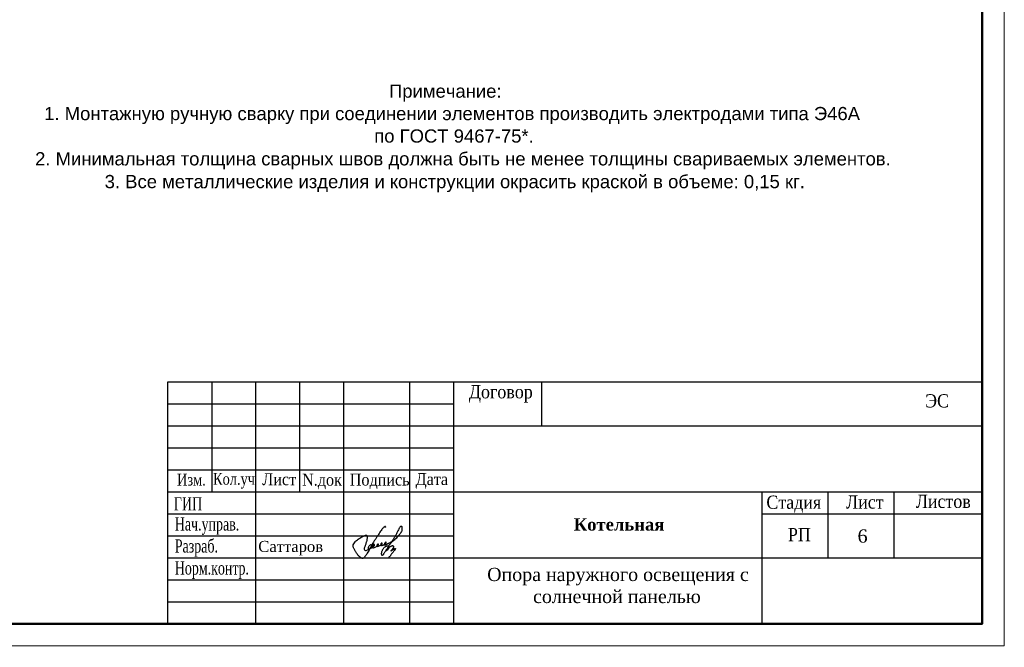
# Model space of a CAD drawing. Extents: x 352696 to 405256, y 4162769 to 4241487.
# Tile 11 of 148: x 404323 to 404547, y 4238346 to 4238489. Entities that reach past the tile are written whole.
import ezdxf

# ---------------------------------------------------------------- set-up
doc = ezdxf.new("R2010")
doc.units = 0
doc.header["$LTSCALE"] = 0.5
doc.header["$MEASUREMENT"] = 0
doc.layers.add('yol_Ном._пера__1', color=7, linetype='Continuous', lineweight=13)
doc.layers.add('Прект', color=7, linetype='Continuous', true_color=0x000000)
doc.styles.add('seviyorum', font='times.ttf')
doc.styles.add('stile1', font='times.ttf')
doc.styles.add('TIEMS', font='times.ttf')
doc.styles.add('TIMES', font='times.ttf')
doc.styles.add('Times New Roman', font='times.ttf')
doc.styles.add('СГЕНЕРИР_СТИЛЬ_1', font='arial.ttf')

# ---------------------------------------------------------------- blocks, each defined once
blk = doc.blocks.new('Имзо')
at = {"color": 5}
blk.add_open_spline([(1171.12, 1083.89), (1171.15, 1084.07), (1171.21, 1084.34), (1170.94, 1084.63), (1170.55, 1084.79), (1170.03, 1084.43), (1169.45, 1083.95), (1168.89, 1083.26), (1168.07, 1082.44), (1167.21, 1081.26), (1166.1, 1079.69), (1164.94, 1077.87), (1163.67, 1075.81), (1162.19, 1073.62), (1160.89, 1071.48), (1159.54, 1069.12), (1158.06, 1066.69), (1156.79, 1064.1), (1155.51, 1062.04), (1154.41, 1060.26), (1153.26, 1058.92), (1152.48, 1057.76), (1151.55, 1057.34), (1150.42, 1057.73), (1149.08, 1058.77), (1147.34, 1060.24), (1146.28, 1062.07), (1145.1, 1063.76), (1144.38, 1065.11), (1143.87, 1066.41), (1143.4, 1067.52), (1143.38, 1069.2), (1144.42, 1070.77), (1145.62, 1072.26), (1146.99, 1073.38), (1148.5, 1074.43), (1150.23, 1075.46), (1151.82, 1076.33), (1153.16, 1076.89), (1153.94, 1077.17), (1154.79, 1077.35), (1155.43, 1076.39), (1155.35, 1075.61), (1155.29, 1074.69), (1155.16, 1073.47), (1154.81, 1072.11), (1154.46, 1070.76), (1154.1, 1069.76), (1153.8, 1068.58), (1153.41, 1067.56), (1153.06, 1066.6), (1152.81, 1065.76), (1152.93, 1064.77), (1153.93, 1064.15), (1155.12, 1064.53), (1156.35, 1064.92), (1157.46, 1065.58), (1158.29, 1066.33), (1159.01, 1067.01), (1159.2, 1067.76), (1159.32, 1068.48), (1158.72, 1069.17), (1157.72, 1068.8), (1157.01, 1068.17), (1156.58, 1067.37), (1156.26, 1066.66), (1156.12, 1065.9), (1156.86, 1065.22), (1158.1, 1065.96), (1159.3, 1066.65), (1160.55, 1067.37), (1161.22, 1068.07), (1161.66, 1068.56), (1161.74, 1068.97), (1161.58, 1069.37), (1161.17, 1069.37), (1160.76, 1069.27), (1160.53, 1068.83), (1160.22, 1068.38), (1159.89, 1067.86), (1159.9, 1067.28), (1159.83, 1066.8), (1160.2, 1066.34), (1160.89, 1066.51), (1161.75, 1066.82), (1162.84, 1067.36), (1163.79, 1068.02), (1164.48, 1068.56), (1164.86, 1068.96), (1165.18, 1069.33), (1164.94, 1069.79), (1164.46, 1069.68), (1164.14, 1069.42), (1163.95, 1069.06), (1163.55, 1068.64), (1163.8, 1067.5), (1165.18, 1067.84), (1165.98, 1068.26), (1166.74, 1068.64), (1167.22, 1068.94), (1167.7, 1069.19), (1167.96, 1069.5), (1168.3, 1069.7), (1168.28, 1070.09), (1168.09, 1070.42), (1167.61, 1070.58), (1167.2, 1070.19), (1167.01, 1069.74), (1166.85, 1069.19), (1167.1, 1068.59), (1167.72, 1068.37), (1168.26, 1068.54), (1168.76, 1068.73), (1169.23, 1069), (1169.79, 1069.21), (1170.26, 1069.6), (1170.81, 1069.82), (1171.09, 1070.2), (1171.48, 1070.39), (1171.53, 1070.79), (1171.58, 1071.28), (1171.02, 1071.24), (1170.79, 1070.79), (1170.3, 1070.41), (1170.12, 1069.88), (1170, 1069.42), (1170.09, 1069.08), (1170.39, 1068.76), (1170.89, 1068.94), (1171.42, 1069.18), (1172.07, 1069.46), (1172.74, 1069.9), (1173.5, 1070.19), (1174.17, 1070.64), (1175.03, 1070.95), (1176.08, 1071.63), (1177.47, 1072.44), (1178.75, 1073.53), (1180.04, 1074.56), (1181.15, 1075.67), (1182.2, 1076.92), (1182.98, 1078.07), (1183.96, 1079.14), (1184.59, 1080.13), (1185.26, 1081.29), (1185.28, 1082.46), (1185.38, 1083.57), (1185.22, 1084.5), (1184.49, 1084.92), (1183.71, 1084.69), (1183.15, 1083.98), (1182.62, 1083.01), (1181.96, 1081.76), (1181.15, 1080.21), (1180.32, 1078.35), (1179.33, 1076.72), (1178.55, 1075.19), (1177.82, 1073.97), (1176.98, 1073.05), (1176.51, 1071.86), (1175.73, 1071.14), (1175.17, 1070.09), (1174.57, 1069.28), (1173.81, 1068.23), (1173.19, 1067.04), (1172.63, 1066.11), (1172.18, 1065.49), (1171.83, 1065.02), (1171.32, 1064.4), (1171, 1063.61), (1170.4, 1062.82), (1169.94, 1062.01), (1169.43, 1061.25), (1169, 1060.64), (1168.67, 1060.23), (1168.34, 1059.79), (1167.78, 1060.3), (1167.63, 1061), (1167.7, 1061.88), (1167.84, 1062.86), (1168.14, 1063.8), (1168.57, 1064.73), (1169.02, 1065.58), (1169.54, 1066.39), (1170.26, 1066.98), (1170.92, 1067.58), (1171.71, 1067.89), (1172.5, 1068.22), (1173.23, 1068.24), (1173.99, 1067.98), (1173.98, 1067.18), (1173.97, 1066.46), (1173.62, 1065.83), (1173.21, 1065.34), (1172.88, 1064.85), (1172.46, 1064.42), (1172.12, 1064.14), (1171.57, 1063.81), (1171.56, 1064.89), (1172.42, 1065.16), (1172.88, 1065.93), (1173.4, 1066.3), (1173.81, 1066.75), (1174.37, 1067.22), (1175.1, 1067.66), (1175.89, 1067.99), (1176.52, 1068.28), (1177.16, 1068.48), (1177.57, 1068.15), (1177.83, 1067.8), (1177.99, 1067.29), (1177.67, 1066.76), (1177.42, 1066.17), (1177.1, 1065.57), (1176.72, 1065.08), (1176.33, 1064.71), (1176.08, 1064.26), (1175.68, 1064.14), (1175.32, 1063.45), (1176.44, 1064.24), (1176.94, 1064.61), (1177.65, 1065.01), (1178.09, 1065.5), (1178.63, 1065.66), (1178.97, 1065.92), (1179.43, 1066.11), (1179.56, 1065.65), (1179.39, 1065.31), (1179.15, 1064.92), (1178.91, 1064.46), (1178.33, 1063.99), (1177.81, 1063.28), (1177.13, 1062.27), (1176.31, 1061.46), (1175.71, 1060.56), (1175.11, 1059.87), (1174.63, 1059.09), (1174.04, 1058.61), (1173.85, 1058.25), (1173.79, 1058.15)], degree=3, knots=[0, 0, 0, 0, 0.513448, 0.778442, 1.104661, 1.704776, 2.452288, 3.45026, 4.324221, 5.947189, 7.813706, 10.086697, 12.416961, 15.084433, 18.013444, 19.930478, 23.226491, 26.538854, 28.582206, 30.510688, 32.78655, 33.889821, 34.643612, 35.656301, 37.257657, 39.781515, 42.375023, 43.560099, 45.9476, 46.941841, 47.767292, 49.564283, 51.675996, 53.262317, 55.2939, 56.95896, 58.79076, 61.326017, 62.413148, 63.084418, 63.878144, 64.720464, 66.023899, 66.222465, 67.487815, 69.680005, 70.444245, 71.673472, 72.848295, 74.105126, 74.94512, 75.912346, 76.736311, 77.698008, 79.003768, 80.281432, 81.605861, 82.813812, 83.664349, 84.504922, 85.074787, 85.799177, 86.742401, 87.819462, 88.673482, 89.415056, 90.21756, 90.733173, 92.042692, 93.77869, 95.204299, 96.256932, 96.685701, 97.162976, 97.450585, 97.80414, 98.243933, 98.660495, 99.209233, 99.913193, 100.436068, 100.907806, 101.32112, 101.958786, 102.795823, 104.16382, 105.540878, 106.28524, 106.753115, 107.246352, 107.575339, 108.017534, 108.471017, 108.807397, 109.213417, 110.179303, 111.257909, 112.601544, 113.10194, 113.790857, 114.31637, 114.690476, 115.029799, 115.380504, 115.694795, 116.157893, 116.641327, 117.21885, 117.657806, 118.307804, 118.946395, 119.406099, 119.996636, 120.533035, 121.049928, 121.752832, 122.362533, 122.775697, 123.14845, 123.551347, 123.960934, 124.293112, 124.810641, 125.428713, 126.106175, 126.437823, 126.833139, 127.128989, 127.632689, 128.194828, 128.976292, 129.709658, 130.603096, 131.404911, 132.114243, 133.326193, 135.129377, 136.959238, 138.347922, 140.082276, 141.639056, 143.243221, 144.25244, 145.980999, 146.768782, 148.214309, 149.370132, 150.185538, 150.858223, 151.610615, 152.421286, 153.496928, 154.941798, 156.653623, 158.748371, 161.045054, 162.367963, 163.886023, 165.324138, 166.052919, 167.666871, 168.409371, 169.617499, 170.688812, 172.289568, 173.638016, 173.929032, 174.60896, 175.395587, 176.326184, 177.139483, 178.342116, 179.136178, 179.881286, 180.559012, 180.797198, 181.344394, 182.130694, 183.09232, 183.924489, 185.11666, 186.029941, 186.98736, 188.004267, 188.880669, 189.776591, 190.640965, 191.418162, 192.300139, 192.836482, 193.572754, 194.359274, 195.059248, 195.645757, 196.275825, 196.836434, 197.393473, 197.744916, 198.313761, 199.39963, 200.284077, 200.888029, 201.308358, 202.088544, 203.10639, 203.833779, 204.650868, 205.260503, 205.631492, 206.120942, 206.589442, 207.122884, 207.8584, 208.550206, 209.164504, 209.697645, 210.169548, 210.617603, 210.967838, 211.831922, 212.736155, 213.508345, 214.127393, 214.694869, 215.099289, 215.513221, 215.820459, 216.227676, 216.640543, 217.201282, 217.755805, 218.854347, 219.841286, 221.395423, 222.281114, 223.091839, 224.118174, 225.015842, 225.33663, 225.33663, 225.33663, 225.33663], dxfattribs=at)
blk = doc.blocks.new('пыпвып')
at = {"color": 0, "lineweight": 30, "ltscale": 50}
for p, q in [((3576.11, 1026.25), (3576.11, 1081.25)), ((3576.11, 1081.25), (3761.11, 1081.25)), ((3596.11, 1026.25), (3596.11, 1081.25)), ((3616.11, 1026.25), (3616.11, 1081.25)), ((3631.11, 1026.25), (3631.11, 1081.25)), ((3641.11, 1026.25), (3641.11, 1081.25)), ((3661.11, 1071.34), (3661.11, 1081.25)), ((3761.11, 1081.25), (3761.11, 1026.25)), ((3576.11, 1061.25), (3641.11, 1061.25)), ((3576.11, 1056.25), (3641.11, 1056.25)), ((3711.11, 1051.25), (3761.11, 1051.25)), ((3761.11, 1026.25), (3576.11, 1026.25))]:
    blk.add_line(p, q, dxfattribs=at)
at = {"color": 0}
for p, q in [((3576.11, 1076.25), (3641.11, 1076.25)), ((3576.11, 1071.25), (3641.11, 1071.25)), ((3576.11, 1066.25), (3641.11, 1066.25)), ((3576.11, 1051.25), (3641.11, 1051.25)), ((3576.11, 1046.25), (3641.11, 1046.25)), ((3576.11, 1041.25), (3641.11, 1041.25)), ((3576.11, 1036.25), (3641.11, 1036.25)), ((3576.11, 1031.25), (3641.11, 1031.25))]:
    blk.add_line(p, q, dxfattribs=at)
at = {"color": 0, "lineweight": 30, "ltscale": 50}
for points in [[(3586.11, 1081.25), (3586.11, 1056.25)], [(3606.11, 1056.25), (3606.11, 1081.25)], [(3641.11, 1071.25), (3761.11, 1071.25)], [(3641.11, 1056.25), (3761.11, 1056.25)], [(3711.11, 1026.25), (3711.11, 1056.25)], [(3726.11, 1041.25), (3726.11, 1056.25)], [(3741.11, 1041.25), (3741.11, 1056.25)], [(3641.11, 1041.25), (3761.11, 1041.25)]]:
    blk.add_lwpolyline(points, dxfattribs=at)
at = {"xscale": 0.2663785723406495, "yscale": 0.2663785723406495, "zscale": 0.2663785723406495}
blk.add_blockref('Имзо', (3313.64, 759.42), dxfattribs=at)
at = {"color": 0, "style": 'seviyorum'}
for s, height, width, p in [('Договор', 3, 0.9, (3644.48, 1077.47)), ('ЭС', 3, 0.9, (3748.14, 1075.4)), ('Изм.', 2.7, 0.8, (3578.23, 1057.65)), ('Кол.уч', 2.7, 0.8, (3586.4, 1057.83)), ('Лист', 2.7, 0.9, (3597.59, 1057.74)), ('N.док', 2.7, 0.9, (3606.62, 1057.63)), ('Подпись', 2.7, 0.9, (3617.45, 1057.66)), ('Дата', 2.7, 0.9, (3632.41, 1057.78)), ('Листов', 3, 0.9, (3745.99, 1052.57)), ('Стадия', 3, 0.9, (3712.07, 1052.37)), ('Лист', 3, 0.9, (3730.15, 1052.41)), ('РП', 3, 0.9, (3716.96, 1045.02))]:
    blk.add_text(s, height=height, dxfattribs=dict(at, width=width)).set_placement(p)
at = {"color": 0, "lineweight": 30, "style": 'TIEMS', "width": 0.7}
for s, p in [('ГИП', (3577.51, 1052.01)), ('Нач.управ.', (3577.71, 1047.44)), ('Разраб.', (3577.71, 1042.44)), ('Норм.контр.', (3577.71, 1037.44))]:
    blk.add_text(s, height=3, dxfattribs=at).set_placement(p)
at = {"color": 0, "linetype": 'ByBlock', "insert": (3596.67, 1045.08), "char_height": 2.5, "width": 29.1808, "attachment_point": 1, "style": 'Times New Roman'}
blk.add_mtext('Саттаров', dxfattribs=at)
at = {"layer": 'Прект', "color": 18, "lineweight": 80, "true_color": 0x000000, "insert": (3674.38, 1050.23, -366.29), "char_height": 2.8, "width": 69.6499, "attachment_point": 2, "rotation": 0.0177, "line_spacing_factor": 0.941835, "style": 'seviyorum'}
blk.add_mtext('        {\\fTimes New Roman|b1|i0|c204|p18;\\C7;Котельная} ', dxfattribs=at)

msp = doc.modelspace()

# ---------------------------------------------------------------- linework, layer by layer
at = {"lineweight": 0}
msp.add_lwpolyline([(403952.9956, 4238346.4678), (404546.9956, 4238346.4678), (404546.9956, 4238766.4678), (403952.9956, 4238766.4678)], close=True, dxfattribs=at)
at = {"color": 0, "linetype": 'Continuous', "lineweight": 50}
msp.add_lwpolyline([(403972.9956, 4238761.4678), (404541.9956, 4238761.4678), (404541.9956, 4238351.4678), (403972.9956, 4238351.4678)], close=True, dxfattribs=at)

# ---------------------------------------------------------------- block references
at = {"lineweight": 30}
msp.add_blockref('пыпвып', (400780.887, 4237325.2191), dxfattribs=at)

# ---------------------------------------------------------------- texts
at = {"color": 0, "lineweight": 30, "ltscale": 30, "insert": (404513.6783, 4238372.9116), "char_height": 3, "width": 4.662101, "attachment_point": 1, "style": 'stile1'}
msp.add_mtext('6', dxfattribs=at)
at = {"color": 7, "lineweight": 50, "insert": (404420.842, 4238364.1855), "char_height": 3, "width": 75.189477, "attachment_point": 1, "style": 'TIMES'}
msp.add_mtext('\\pi8.69892;Опора наружного освещения с \\P\\pi19.12971;солнечной панелью', dxfattribs=at)
at = {"layer": 'yol_Ном._пера__1', "lineweight": 30, "style": 'СГЕНЕРИР_СТИЛЬ_1'}
for s, p in [('Примечание:', (404407.2588, 4238470.9813)), ('1. Монтажную ручную сварку при соединении элементов производить электродами типа Э46А', (404328.9419, 4238465.8812)), ('    по ГОСТ 9467-75*.', (404399.2473, 4238460.7811)), ('2. Минимальная толщина сварных швов должна быть не менее толщины свариваемых элементов.', (404326.8817, 4238455.6053)), ('3. Все металлические изделия и конструкции окрасить краской в объеме: 0,15 кг.', (404342.682, 4238450.428))]:
    msp.add_text(s, height=3, dxfattribs=at).set_placement(p)

doc.saveas('drawing.dxf')
